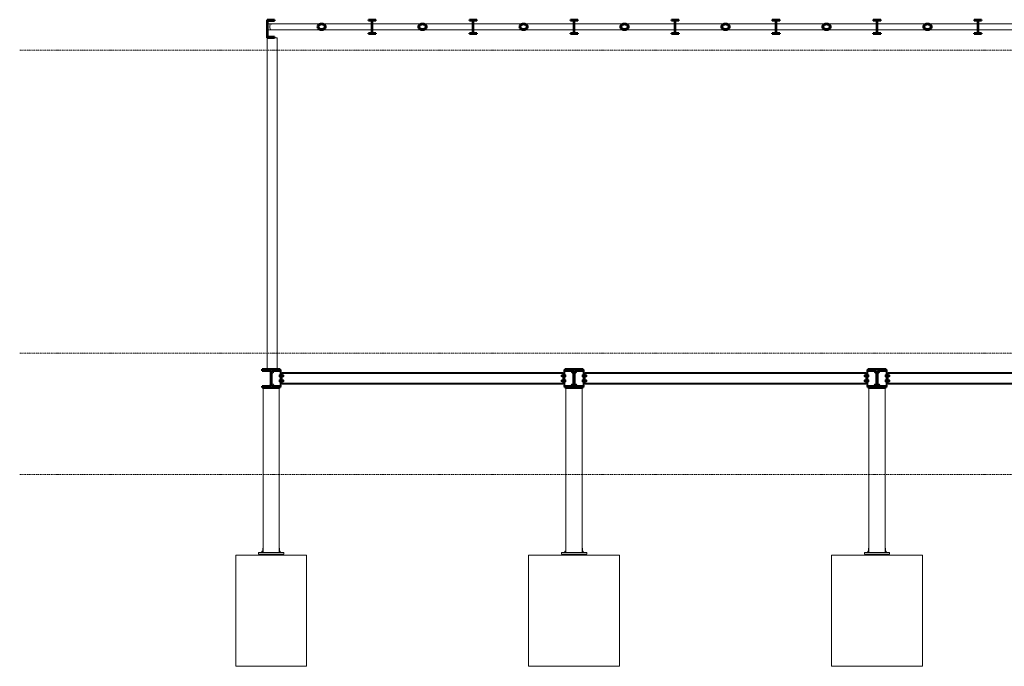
# Model space of a CAD drawing. Header units: millimetres. Extents: x -2440 to 17460, y -3100 to 3439.
# Tile 1 of 2: x -2440 to 7311, y -3100 to 3300. Entities that reach past the tile are written whole.
import ezdxf

# ---------------------------------------------------------------- set-up
doc = ezdxf.new("R2010")
doc.units = ezdxf.units.MM
doc.linetypes.add('Bodkociarka 10_0', pattern=[18, 10, -4, 0, -4])
for name, color, linetype, lineweight in [('A-FLOR', 192, 'Continuous', 13), ('A-FLOR-LEVL', 51, 'Continuous', 9), ('Q-SPCQ', 91, 'Continuous', 13), ('S-BEAM', 12, 'Continuous', 13), ('S-COLS', 52, 'Continuous', 13)]:
    doc.layers.add(name, color=color, linetype=linetype, lineweight=lineweight)

# ---------------------------------------------------------------- blocks, each defined once
blk = doc.blocks.new('Bolt assembly - 2944-1105295-Section 0')
at = {"layer": 'Q-SPCQ', "color": 7}
for p, q in [((2927.5, -219), (2922.5, -219)), ((2922.5, -231), (2922.5, -219)), ((2922.5, -231), (2927.5, -231)), ((2927.5, -219.5), (2927.5, -214)), ((2937.5, -214), (2927.5, -214)), ((2927.5, -230.5), (2927.5, -219.5)), ((2937.5, -219.5), (2927.5, -219.5)), ((2927.5, -236), (2927.5, -230.5)), ((2937.5, -230.5), (2927.5, -230.5)), ((2927.5, -236), (2937.5, -236)), ((2940, -213), (2937.5, -213)), ((2937.5, -237), (2937.5, -213)), ((2937.5, -213), (2937.5, -213.4)), ((2937.5, -236.6), (2937.5, -237)), ((2937.5, -237), (2940, -237)), ((2962.5, -213), (2960, -213)), ((2960, -237), (2962.5, -237)), ((2962.5, -213.4), (2962.5, -213)), ((2962.5, -213), (2962.5, -237)), ((2970, -214.6), (2962.5, -214.6)), ((2970, -219.8), (2962.5, -219.8)), ((2970, -230.2), (2962.5, -230.2)), ((2962.5, -235.4), (2970, -235.4)), ((2962.5, -237), (2962.5, -236.6)), ((2970, -214.6), (2970, -219.8)), ((2970, -219.8), (2970, -230.2)), ((2970, -230.2), (2970, -235.4))]:
    blk.add_line(p, q, dxfattribs=at)
blk = doc.blocks.new('Bolt assembly - 2944-V1-Section 0')
at = {"layer": 'Q-SPCQ', "color": 7}
for p, q in [((3130, -219.8), (3130, -214.6)), ((3130, -214.6), (3137.5, -214.6)), ((3130, -230.2), (3130, -219.8)), ((3130, -219.8), (3137.5, -219.8)), ((3130, -235.4), (3130, -230.2)), ((3130, -230.2), (3137.5, -230.2)), ((3137.5, -235.4), (3130, -235.4)), ((3140, -213), (3137.5, -213)), ((3137.5, -237), (3137.5, -213)), ((3137.5, -213), (3137.5, -213.4)), ((3137.5, -236.6), (3137.5, -237)), ((3137.5, -237), (3140, -237)), ((3162.5, -213), (3160, -213)), ((3160, -237), (3162.5, -237)), ((3162.5, -213.4), (3162.5, -213)), ((3162.5, -213), (3162.5, -237)), ((3162.5, -214), (3172.5, -214)), ((3162.5, -219.5), (3172.5, -219.5)), ((3162.5, -230.5), (3172.5, -230.5)), ((3172.5, -236), (3162.5, -236)), ((3162.5, -237), (3162.5, -236.6)), ((3172.5, -214), (3172.5, -219.5)), ((3177.5, -219), (3172.5, -219)), ((3172.5, -219.5), (3172.5, -230.5)), ((3172.5, -230.5), (3172.5, -236)), ((3172.5, -231), (3177.5, -231)), ((3177.5, -219), (3177.5, -231))]:
    blk.add_line(p, q, dxfattribs=at)
blk = doc.blocks.new('Bolt assembly - 441-1105388-Section 0')
at = {"layer": 'Q-SPCQ', "color": 7}
for p, q in [((2967, -1932), (2967, -1959)), ((2967, -1932), (2970, -1932)), ((2959.6, -1959), (2967.3, -1959)), ((2959.6, -1972), (2959.6, -1959)), ((2960, -1972), (2960, -1975)), ((2960, -1972), (2967.3, -1972)), ((2967.3, -1959), (2970, -1959)), ((2967.3, -1972), (2967.3, -1959)), ((2968.4, -1972), (2967.3, -1972)), ((2967.3, -2000), (2967.3, -1990)), ((2968.4, -1972), (2970, -1972)), ((2971.1, -2000), (2971.1, -1990)), ((2978.9, -2000), (2978.9, -1990)), ((2982.7, -1990), (2982.7, -2000))]:
    blk.add_line(p, q, dxfattribs=at)
blk = doc.blocks.new('Bolt assembly - 441-V2-Section 0')
at = {"layer": 'Q-SPCQ', "color": 7}
for p, q in [((3130, -1932), (3133, -1932)), ((3133, -1959), (3133, -1932)), ((3117.3, -2000), (3117.3, -1990)), ((3121.1, -2000), (3121.1, -1990)), ((3128.9, -2000), (3128.9, -1990)), ((3130, -1959), (3132.7, -1959)), ((3130, -1972), (3131.6, -1972)), ((3132.7, -1972), (3131.6, -1972)), ((3132.7, -1959), (3140.4, -1959)), ((3132.7, -1972), (3132.7, -1959)), ((3132.7, -1972), (3140, -1972)), ((3132.7, -1990), (3132.7, -2000)), ((3140.4, -1972), (3139.5, -1972)), ((3140, -1975), (3140, -1972)), ((3140.4, -1959), (3140.4, -1972))]:
    blk.add_line(p, q, dxfattribs=at)
blk = doc.blocks.new('Bolt assembly - 441-V3-Section 0')
at = {"layer": 'Q-SPCQ', "color": 7}
for p, q in [((5967, -1932), (5967, -1959)), ((5967, -1932), (5970, -1932)), ((5959.6, -1959), (5967.3, -1959)), ((5959.6, -1972), (5959.6, -1959)), ((5960.1, -1972), (5959.6, -1972)), ((5960, -1972), (5960, -1975)), ((5960, -1972), (5967.3, -1972)), ((5967.3, -1959), (5970, -1959)), ((5967.3, -1972), (5967.3, -1959)), ((5968.4, -1972), (5967.3, -1972)), ((5967.3, -2000), (5967.3, -1990)), ((5968.4, -1972), (5970, -1972)), ((5971.1, -2000), (5971.1, -1990)), ((5978.9, -2000), (5978.9, -1990)), ((5982.7, -1990), (5982.7, -2000))]:
    blk.add_line(p, q, dxfattribs=at)
blk = doc.blocks.new('Bolt assembly - 441-V8-Section 0')
at = {"layer": 'Q-SPCQ', "color": 7}
for p, q in [((130, -1932), (133, -1932)), ((133, -1959), (133, -1932)), ((117.3, -2000), (117.3, -1990)), ((121.1, -2000), (121.1, -1990)), ((128.9, -2000), (128.9, -1990)), ((130, -1959), (132.7, -1959)), ((130, -1972), (131.1, -1972)), ((132.7, -1972), (131.1, -1972)), ((132.7, -1959), (140.4, -1959)), ((132.7, -1972), (132.7, -1959)), ((132.7, -1972), (140, -1972)), ((132.7, -1990), (132.7, -2000)), ((140.4, -1972), (139.5, -1972)), ((140, -1975), (140, -1972)), ((140.4, -1959), (140.4, -1972))]:
    blk.add_line(p, q, dxfattribs=at)
blk = doc.blocks.new('Oceľová konštrukcia__s doplnkom ku konštrukcii__ifc-1-Section 0')
at = {"layer": 'A-FLOR', "color": 7}
for p, q in [((400, -2000), (-300, -2000)), ((-300, -2000), (-300, -3100)), ((400, -2000), (400, -3100)), ((3500, -2000), (2600, -2000)), ((2600, -2000), (2600, -3100)), ((3500, -2000), (3500, -3100)), ((6500, -2000), (5600, -2000)), ((5600, -2000), (5600, -3100)), ((6500, -2000), (6500, -3100)), ((-300, -3100), (400, -3100)), ((2600, -3100), (3500, -3100)), ((5600, -3100), (6500, -3100))]:
    blk.add_line(p, q, dxfattribs=at)
at = {"layer": 'A-FLOR-LEVL', "linetype": 'Bodkociarka 10_0'}
for p, q in [((-2439.8, 3000), (14496.4, 3000)), ((-2439.8, 0), (14496.4, 0)), ((-2439.8, -1200), (14496.4, -1200))]:
    blk.add_line(p, q, dxfattribs=at)
at = {"layer": 'Q-SPCQ', "color": 7}
for p, q in [((150, -168), (140, -168)), ((140, -326), (140, -174)), ((150, -168), (150, -332)), ((2950, -332), (2950, -168)), ((2960, -168), (2950, -168)), ((2960, -174), (2960, -326)), ((3150, -168), (3140, -168)), ((3140, -326), (3140, -174)), ((3150, -168), (3150, -332)), ((5950, -332), (5950, -168)), ((5960, -168), (5950, -168)), ((5960, -174), (5960, -326)), ((6150, -168), (6140, -168)), ((6140, -326), (6140, -174)), ((6150, -168), (6150, -332)), ((54.5, -199), (54.5, -301)), ((150, -299), (150, -201)), ((160, -201), (150, -201)), ((160, -201), (160, -299)), ((2940, -299), (2940, -201)), ((2950, -201), (2940, -201)), ((2950, -201), (2950, -299)), ((3045.5, -301), (3045.5, -199)), ((3054.5, -199), (3054.5, -301)), ((3150, -299), (3150, -201)), ((3160, -201), (3150, -201)), ((3160, -201), (3160, -299)), ((5940, -299), (5940, -201)), ((5950, -201), (5940, -201)), ((5950, -201), (5950, -299)), ((6045.5, -301), (6045.5, -199)), ((6054.5, -199), (6054.5, -301)), ((6150, -299), (6150, -201)), ((6160, -201), (6150, -201)), ((6160, -201), (6160, -299)), ((140, -332), (150, -332)), ((150, -299), (160, -299)), ((2940, -299), (2950, -299)), ((2950, -332), (2960, -332)), ((3140, -332), (3150, -332)), ((3150, -299), (3160, -299)), ((5940, -299), (5950, -299)), ((5950, -332), (5960, -332)), ((6140, -332), (6150, -332)), ((6150, -299), (6160, -299)), ((-75, -1975), (175, -1975)), ((-75, -1990), (-75, -1975)), ((175, -1990), (-75, -1990)), ((175, -1990), (175, -1975)), ((2925, -1975), (3175, -1975)), ((2925, -1990), (2925, -1975)), ((3175, -1990), (2925, -1990)), ((3175, -1990), (3175, -1975)), ((5925, -1975), (6175, -1975)), ((5925, -1990), (5925, -1975)), ((6175, -1990), (5925, -1990)), ((6175, -1990), (6175, -1975))]:
    blk.add_line(p, q, dxfattribs=at)
for centre, start, end in [((54.5, -174), 270, 0), ((3045.5, -174), 180, 270), ((3054.5, -174), 270, 0), ((6045.5, -174), 180, 270), ((6054.5, -174), 270, 0), ((54.5, -326), 0, 90), ((3045.5, -326), 90, 180), ((3054.5, -326), 0, 90), ((6045.5, -326), 90, 180), ((6054.5, -326), 0, 90)]:
    blk.add_arc(centre, 25, start, end, dxfattribs=at)
at = {"layer": 'S-BEAM', "color": 250, "lineweight": 50}
for p, q in [((85, 3300), (10, 3300)), ((10, 3300), (10, 3120)), ((15.5, 3130.5), (15.5, 3289.5)), ((15.5, 3289.5), (85, 3289.5)), ((85, 3289.5), (85, 3300)), ((1086.5, 3300), (1013.5, 3300)), ((1013.5, 3300), (1013.5, 3293.1)), ((1013.5, 3293.1), (1040.7, 3293.1)), ((1047.6, 3286.1), (1047.6, 3173.9)), ((1052.3, 3173.9), (1052.3, 3286.1)), ((1059.3, 3293.1), (1086.5, 3293.1)), ((1086.5, 3293.1), (1086.5, 3300)), ((2086.5, 3300), (2013.5, 3300)), ((2013.5, 3300), (2013.5, 3293.1)), ((2013.5, 3293.1), (2040.7, 3293.1)), ((2047.6, 3286.1), (2047.6, 3173.9)), ((2052.3, 3173.9), (2052.3, 3286.1)), ((2059.3, 3293.1), (2086.5, 3293.1)), ((2086.5, 3293.1), (2086.5, 3300)), ((3086.5, 3300), (3013.5, 3300)), ((3013.5, 3300), (3013.5, 3293.1)), ((3013.5, 3293.1), (3040.7, 3293.1)), ((3047.6, 3286.1), (3047.6, 3173.9)), ((3052.3, 3173.9), (3052.3, 3286.1)), ((3059.3, 3293.1), (3086.5, 3293.1)), ((3086.5, 3293.1), (3086.5, 3300)), ((4086.5, 3300), (4013.5, 3300)), ((4013.5, 3300), (4013.5, 3293.1)), ((4013.5, 3293.1), (4040.7, 3293.1)), ((4047.6, 3286.1), (4047.6, 3173.9)), ((4052.3, 3173.9), (4052.3, 3286.1)), ((4059.3, 3293.1), (4086.5, 3293.1)), ((4086.5, 3293.1), (4086.5, 3300)), ((5086.5, 3300), (5013.5, 3300)), ((5013.5, 3300), (5013.5, 3293.1)), ((5013.5, 3293.1), (5040.7, 3293.1)), ((5047.6, 3286.1), (5047.6, 3173.9)), ((5052.3, 3173.9), (5052.3, 3286.1)), ((5059.3, 3293.1), (5086.5, 3293.1)), ((5086.5, 3293.1), (5086.5, 3300)), ((6086.5, 3300), (6013.5, 3300)), ((6013.5, 3300), (6013.5, 3293.1)), ((6013.5, 3293.1), (6040.7, 3293.1)), ((6047.6, 3286.1), (6047.6, 3173.9)), ((6052.3, 3173.9), (6052.3, 3286.1)), ((6059.3, 3293.1), (6086.5, 3293.1)), ((6086.5, 3293.1), (6086.5, 3300)), ((7086.5, 3300), (7013.5, 3300)), ((7013.5, 3300), (7013.5, 3293.1)), ((7013.5, 3293.1), (7040.7, 3293.1)), ((7047.6, 3286.1), (7047.6, 3173.9)), ((7052.3, 3173.9), (7052.3, 3286.1)), ((7059.3, 3293.1), (7086.5, 3293.1)), ((7086.5, 3293.1), (7086.5, 3300)), ((85, 3130.5), (15.5, 3130.5)), ((85, 3120), (85, 3130.5)), ((1040.7, 3166.9), (1013.5, 3166.9)), ((1013.5, 3166.9), (1013.5, 3160)), ((1013.5, 3160), (1086.5, 3160)), ((1086.5, 3166.9), (1059.3, 3166.9)), ((1086.5, 3160), (1086.5, 3166.9)), ((2040.7, 3166.9), (2013.5, 3166.9)), ((2013.5, 3166.9), (2013.5, 3160)), ((2013.5, 3160), (2086.5, 3160)), ((2086.5, 3166.9), (2059.3, 3166.9)), ((2086.5, 3160), (2086.5, 3166.9)), ((3040.7, 3166.9), (3013.5, 3166.9)), ((3013.5, 3166.9), (3013.5, 3160)), ((3013.5, 3160), (3086.5, 3160)), ((3086.5, 3166.9), (3059.3, 3166.9)), ((3086.5, 3160), (3086.5, 3166.9)), ((4040.7, 3166.9), (4013.5, 3166.9)), ((4013.5, 3166.9), (4013.5, 3160)), ((4013.5, 3160), (4086.5, 3160)), ((4086.5, 3166.9), (4059.3, 3166.9)), ((4086.5, 3160), (4086.5, 3166.9)), ((5040.7, 3166.9), (5013.5, 3166.9)), ((5013.5, 3166.9), (5013.5, 3160)), ((5013.5, 3160), (5086.5, 3160)), ((5086.5, 3166.9), (5059.3, 3166.9)), ((5086.5, 3160), (5086.5, 3166.9)), ((6040.7, 3166.9), (6013.5, 3166.9)), ((6013.5, 3166.9), (6013.5, 3160)), ((6013.5, 3160), (6086.5, 3160)), ((6086.5, 3166.9), (6059.3, 3166.9)), ((6086.5, 3160), (6086.5, 3166.9)), ((7040.7, 3166.9), (7013.5, 3166.9)), ((7013.5, 3166.9), (7013.5, 3160)), ((7013.5, 3160), (7086.5, 3160)), ((7086.5, 3166.9), (7059.3, 3166.9)), ((7086.5, 3160), (7086.5, 3166.9)), ((10, 3120), (85, 3120)), ((140, -160), (-40, -160)), ((-40, -160), (-40, -174)), ((-40, -174), (30.7, -174)), ((45.7, -189), (45.7, -311)), ((54.2, -311), (54.2, -189)), ((69.2, -174), (140, -174)), ((140, -174), (140, -160)), ((3140, -160), (2960, -160)), ((2960, -160), (2960, -174)), ((2960, -174), (3030.7, -174)), ((3045.7, -189), (3045.7, -311)), ((3054.2, -311), (3054.2, -189)), ((3069.2, -174), (3140, -174)), ((3140, -174), (3140, -160)), ((6140, -160), (5960, -160)), ((5960, -160), (5960, -174)), ((5960, -174), (6030.7, -174)), ((6045.7, -189), (6045.7, -311)), ((6054.2, -311), (6054.2, -189)), ((6069.2, -174), (6140, -174)), ((6140, -174), (6140, -160)), ((30.7, -326), (-40, -326)), ((-40, -326), (-40, -340)), ((-40, -340), (140, -340)), ((140, -326), (69.2, -326)), ((140, -340), (140, -326)), ((3030.7, -326), (2960, -326)), ((2960, -326), (2960, -340)), ((2960, -340), (3140, -340)), ((3140, -326), (3069.2, -326)), ((3140, -340), (3140, -326)), ((6030.7, -326), (5960, -326)), ((5960, -326), (5960, -340)), ((5960, -340), (6140, -340)), ((6140, -326), (6069.2, -326)), ((6140, -340), (6140, -326))]:
    blk.add_line(p, q, dxfattribs=at)
at = {"layer": 'S-BEAM', "color": 7}
for p, q in [((1047.6, 3260.2), (15.5, 3260.2)), ((52.5, 3256.2), (50, 3256.2)), ((550.4, 3260.2), (53.5, 3260.2)), ((85, 3260.2), (56.6, 3260.2)), ((2047.6, 3260.2), (1052.3, 3260.2)), ((2043, 3260.2), (1549.6, 3260.2)), ((3047.6, 3260.2), (2052.3, 3260.2)), ((2550.4, 3260.2), (2057, 3260.2)), ((4047.6, 3260.2), (3052.3, 3260.2)), ((4043, 3260.2), (3549.6, 3260.2)), ((5047.6, 3260.2), (4052.3, 3260.2)), ((4550.4, 3260.2), (4057, 3260.2)), ((6047.6, 3260.2), (5052.3, 3260.2)), ((6043, 3260.2), (5549.6, 3260.2)), ((7047.6, 3260.2), (6052.3, 3260.2)), ((6550.4, 3260.2), (6057, 3260.2)), ((8047.6, 3260.2), (7052.3, 3260.2)), ((15.5, 3199.8), (1047.6, 3199.8)), ((50, 3199.8), (85, 3199.8)), ((53.5, 3199.8), (550.4, 3199.8)), ((1052.3, 3199.8), (2047.6, 3199.8)), ((1549.6, 3199.8), (2047.6, 3199.8)), ((2047.6, 3199.8), (2047.6, 3200)), ((2052.3, 3199.8), (3047.6, 3199.8)), ((2052.3, 3200), (2052.4, 3199.8)), ((2052.4, 3199.8), (2550.4, 3199.8)), ((3052.3, 3199.8), (4047.6, 3199.8)), ((3549.6, 3199.8), (4047.6, 3199.8)), ((4047.6, 3199.8), (4047.6, 3200)), ((4052.3, 3200), (4052.4, 3199.8)), ((4052.3, 3199.8), (5047.6, 3199.8)), ((4052.4, 3199.8), (4550.4, 3199.8)), ((5052.3, 3199.8), (6047.6, 3199.8)), ((5549.6, 3199.8), (6047.6, 3199.8)), ((6047.6, 3199.8), (6047.6, 3200)), ((6052.3, 3199.8), (7047.6, 3199.8)), ((6052.3, 3200), (6052.4, 3199.8)), ((6052.4, 3199.8), (6550.4, 3199.8)), ((7052.3, 3199.8), (8047.6, 3199.8)), ((160, -201), (160, -193)), ((160, -193), (2940, -193)), ((2940, -193), (2940, -201)), ((3160, -201), (3160, -193)), ((3160, -193), (5940, -193)), ((5940, -193), (5940, -201)), ((6160, -201), (6160, -193)), ((6160, -193), (8940, -193)), ((2940, -201), (160, -201)), ((5940, -201), (3160, -201)), ((8940, -201), (6160, -201)), ((160, -307), (160, -299)), ((2940, -299), (160, -299)), ((2940, -307), (160, -307)), ((2940, -299), (2940, -307)), ((3160, -307), (3160, -299)), ((5940, -299), (3160, -299)), ((5940, -307), (3160, -307)), ((5940, -299), (5940, -307)), ((6160, -307), (6160, -299)), ((8940, -299), (6160, -299)), ((8940, -307), (6160, -307))]:
    blk.add_line(p, q, dxfattribs=at)
at = {"layer": 'S-BEAM', "color": 250, "lineweight": 50, "flags": 128}
for points in [[(590.2, 3230), (589.4, 3236.3), (586.8, 3242.3), (582.6, 3247.7), (577.1, 3252.4), (570.3, 3256.1), (562.7, 3258.7), (554.6, 3260), (546.3, 3260), (538.1, 3258.7), (530.5, 3256.1), (523.8, 3252.4), (518.2, 3247.7), (514.1, 3242.3), (511.5, 3236.3), (510.6, 3230)], [(510.6, 3230), (511.5, 3223.7), (514.1, 3217.7), (518.2, 3212.3), (523.8, 3207.6), (530.5, 3203.9), (538.1, 3201.3), (546.3, 3200), (554.6, 3200), (562.7, 3201.3), (570.3, 3203.9), (577.1, 3207.6), (582.6, 3212.3), (586.8, 3217.7), (589.4, 3223.7), (590.2, 3230)], [(517.2, 3230), (517.9, 3235.2), (520.1, 3240.2), (523.6, 3244.8), (528.2, 3248.7), (533.8, 3251.8), (540.2, 3253.9), (546.9, 3255), (553.9, 3255), (560.7, 3253.9), (567, 3251.8), (572.6, 3248.7), (577.3, 3244.8), (580.8, 3240.2), (582.9, 3235.2), (583.6, 3230)], [(583.6, 3230), (582.9, 3224.8), (580.8, 3219.8), (577.3, 3215.2), (572.6, 3211.3), (567, 3208.2), (560.7, 3206.1), (553.9, 3205), (546.9, 3205), (540.2, 3206.1), (533.8, 3208.2), (528.2, 3211.3), (523.6, 3215.2), (520.1, 3219.8), (517.9, 3224.8), (517.2, 3230)], [(1589.4, 3230), (1588.5, 3236.3), (1585.9, 3242.3), (1581.8, 3247.7), (1576.2, 3252.4), (1569.5, 3256.1), (1561.9, 3258.7), (1553.7, 3260), (1545.4, 3260), (1537.3, 3258.7), (1529.7, 3256.1), (1522.9, 3252.4), (1517.4, 3247.7), (1513.2, 3242.3), (1510.6, 3236.3), (1509.8, 3230)], [(1509.8, 3230), (1510.6, 3223.7), (1513.2, 3217.7), (1517.4, 3212.3), (1522.9, 3207.6), (1529.7, 3203.9), (1537.3, 3201.3), (1545.4, 3200), (1553.7, 3200), (1561.9, 3201.3), (1569.5, 3203.9), (1576.2, 3207.6), (1581.8, 3212.3), (1585.9, 3217.7), (1588.5, 3223.7), (1589.4, 3230)], [(1516.4, 3230), (1517.1, 3235.2), (1519.2, 3240.2), (1522.7, 3244.8), (1527.3, 3248.7), (1533, 3251.8), (1539.3, 3253.9), (1546.1, 3255), (1553, 3255), (1559.8, 3253.9), (1566.2, 3251.8), (1571.8, 3248.7), (1576.4, 3244.8), (1579.9, 3240.2), (1582, 3235.2), (1582.8, 3230)], [(1582.8, 3230), (1582, 3224.8), (1579.9, 3219.8), (1576.4, 3215.2), (1571.8, 3211.3), (1566.2, 3208.2), (1559.8, 3206.1), (1553, 3205), (1546.1, 3205), (1539.3, 3206.1), (1533, 3208.2), (1527.3, 3211.3), (1522.7, 3215.2), (1519.2, 3219.8), (1517.1, 3224.8), (1516.4, 3230)], [(2590.2, 3230), (2589.4, 3236.3), (2586.8, 3242.3), (2582.6, 3247.7), (2577.1, 3252.4), (2570.3, 3256.1), (2562.7, 3258.7), (2554.6, 3260), (2546.3, 3260), (2538.1, 3258.7), (2530.5, 3256.1), (2523.8, 3252.4), (2518.2, 3247.7), (2514.1, 3242.3), (2511.5, 3236.3), (2510.6, 3230)], [(2510.6, 3230), (2511.5, 3223.7), (2514.1, 3217.7), (2518.2, 3212.3), (2523.8, 3207.6), (2530.5, 3203.9), (2538.1, 3201.3), (2546.3, 3200), (2554.6, 3200), (2562.7, 3201.3), (2570.3, 3203.9), (2577.1, 3207.6), (2582.6, 3212.3), (2586.8, 3217.7), (2589.4, 3223.7), (2590.2, 3230)], [(2517.2, 3230), (2518, 3235.2), (2520.1, 3240.2), (2523.6, 3244.8), (2528.2, 3248.7), (2533.8, 3251.8), (2540.2, 3253.9), (2547, 3255), (2553.9, 3255), (2560.7, 3253.9), (2567, 3251.8), (2572.7, 3248.7), (2577.3, 3244.8), (2580.8, 3240.2), (2582.9, 3235.2), (2583.6, 3230)], [(2583.6, 3230), (2582.9, 3224.8), (2580.8, 3219.8), (2577.3, 3215.2), (2572.7, 3211.3), (2567, 3208.2), (2560.7, 3206.1), (2553.9, 3205), (2547, 3205), (2540.2, 3206.1), (2533.8, 3208.2), (2528.2, 3211.3), (2523.6, 3215.2), (2520.1, 3219.8), (2518, 3224.8), (2517.2, 3230)], [(3589.4, 3230), (3588.5, 3236.3), (3585.9, 3242.3), (3581.8, 3247.7), (3576.2, 3252.4), (3569.5, 3256.1), (3561.9, 3258.7), (3553.7, 3260), (3545.4, 3260), (3537.3, 3258.7), (3529.7, 3256.1), (3522.9, 3252.4), (3517.4, 3247.7), (3513.2, 3242.3), (3510.6, 3236.3), (3509.8, 3230)], [(3509.8, 3230), (3510.6, 3223.7), (3513.2, 3217.7), (3517.4, 3212.3), (3522.9, 3207.6), (3529.7, 3203.9), (3537.3, 3201.3), (3545.4, 3200), (3553.7, 3200), (3561.9, 3201.3), (3569.5, 3203.9), (3576.2, 3207.6), (3581.8, 3212.3), (3585.9, 3217.7), (3588.5, 3223.7), (3589.4, 3230)], [(3516.4, 3230), (3517.1, 3235.2), (3519.2, 3240.2), (3522.7, 3244.8), (3527.3, 3248.7), (3533, 3251.8), (3539.3, 3253.9), (3546.1, 3255), (3553, 3255), (3559.8, 3253.9), (3566.2, 3251.8), (3571.8, 3248.7), (3576.4, 3244.8), (3579.9, 3240.2), (3582, 3235.2), (3582.8, 3230)], [(3582.8, 3230), (3582, 3224.8), (3579.9, 3219.8), (3576.4, 3215.2), (3571.8, 3211.3), (3566.2, 3208.2), (3559.8, 3206.1), (3553, 3205), (3546.1, 3205), (3539.3, 3206.1), (3533, 3208.2), (3527.3, 3211.3), (3522.7, 3215.2), (3519.2, 3219.8), (3517.1, 3224.8), (3516.4, 3230)], [(4590.2, 3230), (4589.4, 3236.3), (4586.8, 3242.3), (4582.6, 3247.7), (4577.1, 3252.4), (4570.3, 3256.1), (4562.7, 3258.7), (4554.6, 3260), (4546.3, 3260), (4538.1, 3258.7), (4530.5, 3256.1), (4523.8, 3252.4), (4518.2, 3247.7), (4514.1, 3242.3), (4511.5, 3236.3), (4510.6, 3230)], [(4510.6, 3230), (4511.5, 3223.7), (4514.1, 3217.7), (4518.2, 3212.3), (4523.8, 3207.6), (4530.5, 3203.9), (4538.1, 3201.3), (4546.3, 3200), (4554.6, 3200), (4562.7, 3201.3), (4570.3, 3203.9), (4577.1, 3207.6), (4582.6, 3212.3), (4586.8, 3217.7), (4589.4, 3223.7), (4590.2, 3230)], [(4517.2, 3230), (4518, 3235.2), (4520.1, 3240.2), (4523.6, 3244.8), (4528.2, 3248.7), (4533.8, 3251.8), (4540.2, 3253.9), (4547, 3255), (4553.9, 3255), (4560.7, 3253.9), (4567, 3251.8), (4572.7, 3248.7), (4577.3, 3244.8), (4580.8, 3240.2), (4582.9, 3235.2), (4583.6, 3230)], [(4583.6, 3230), (4582.9, 3224.8), (4580.8, 3219.8), (4577.3, 3215.2), (4572.7, 3211.3), (4567, 3208.2), (4560.7, 3206.1), (4553.9, 3205), (4547, 3205), (4540.2, 3206.1), (4533.8, 3208.2), (4528.2, 3211.3), (4523.6, 3215.2), (4520.1, 3219.8), (4518, 3224.8), (4517.2, 3230)], [(5589.4, 3230), (5588.5, 3236.3), (5585.9, 3242.3), (5581.8, 3247.7), (5576.2, 3252.4), (5569.5, 3256.1), (5561.9, 3258.7), (5553.7, 3260), (5545.4, 3260), (5537.3, 3258.7), (5529.7, 3256.1), (5522.9, 3252.4), (5517.4, 3247.7), (5513.2, 3242.3), (5510.6, 3236.3), (5509.8, 3230)], [(5509.8, 3230), (5510.6, 3223.7), (5513.2, 3217.7), (5517.4, 3212.3), (5522.9, 3207.6), (5529.7, 3203.9), (5537.3, 3201.3), (5545.4, 3200), (5553.7, 3200), (5561.9, 3201.3), (5569.5, 3203.9), (5576.2, 3207.6), (5581.8, 3212.3), (5585.9, 3217.7), (5588.5, 3223.7), (5589.4, 3230)], [(5516.4, 3230), (5517.1, 3235.2), (5519.2, 3240.2), (5522.7, 3244.8), (5527.3, 3248.7), (5533, 3251.8), (5539.3, 3253.9), (5546.1, 3255), (5553, 3255), (5559.8, 3253.9), (5566.2, 3251.8), (5571.8, 3248.7), (5576.4, 3244.8), (5579.9, 3240.2), (5582, 3235.2), (5582.8, 3230)], [(5582.8, 3230), (5582, 3224.8), (5579.9, 3219.8), (5576.4, 3215.2), (5571.8, 3211.3), (5566.2, 3208.2), (5559.8, 3206.1), (5553, 3205), (5546.1, 3205), (5539.3, 3206.1), (5533, 3208.2), (5527.3, 3211.3), (5522.7, 3215.2), (5519.2, 3219.8), (5517.1, 3224.8), (5516.4, 3230)], [(6590.2, 3230), (6589.4, 3236.3), (6586.8, 3242.3), (6582.6, 3247.7), (6577.1, 3252.4), (6570.3, 3256.1), (6562.7, 3258.7), (6554.6, 3260), (6546.3, 3260), (6538.1, 3258.7), (6530.5, 3256.1), (6523.8, 3252.4), (6518.2, 3247.7), (6514.1, 3242.3), (6511.5, 3236.3), (6510.6, 3230)], [(6510.6, 3230), (6511.5, 3223.7), (6514.1, 3217.7), (6518.2, 3212.3), (6523.8, 3207.6), (6530.5, 3203.9), (6538.1, 3201.3), (6546.3, 3200), (6554.6, 3200), (6562.7, 3201.3), (6570.3, 3203.9), (6577.1, 3207.6), (6582.6, 3212.3), (6586.8, 3217.7), (6589.4, 3223.7), (6590.2, 3230)], [(6517.2, 3230), (6518, 3235.2), (6520.1, 3240.2), (6523.6, 3244.8), (6528.2, 3248.7), (6533.8, 3251.8), (6540.2, 3253.9), (6547, 3255), (6553.9, 3255), (6560.7, 3253.9), (6567, 3251.8), (6572.7, 3248.7), (6577.3, 3244.8), (6580.8, 3240.2), (6582.9, 3235.2), (6583.6, 3230)], [(6583.6, 3230), (6582.9, 3224.8), (6580.8, 3219.8), (6577.3, 3215.2), (6572.7, 3211.3), (6567, 3208.2), (6560.7, 3206.1), (6553.9, 3205), (6547, 3205), (6540.2, 3206.1), (6533.8, 3208.2), (6528.2, 3211.3), (6523.6, 3215.2), (6520.1, 3219.8), (6518, 3224.8), (6517.2, 3230)]]:
    blk.add_lwpolyline(points, dxfattribs=at)
at = {"layer": 'S-BEAM', "color": 250, "lineweight": 50}
for centre, radius, start, end in [((1040.7, 3286.1), 7, 0, 90), ((1059.3, 3286.1), 7, 90, 180), ((2040.7, 3286.1), 7, 0, 90), ((2059.3, 3286.1), 7, 90, 180), ((3040.7, 3286.1), 7, 0, 90), ((3059.3, 3286.1), 7, 90, 180), ((4040.7, 3286.1), 7, 0, 90), ((4059.3, 3286.1), 7, 90, 180), ((5040.7, 3286.1), 7, 0, 90), ((5059.3, 3286.1), 7, 90, 180), ((6040.7, 3286.1), 7, 0, 90), ((6059.3, 3286.1), 7, 90, 180), ((7040.7, 3286.1), 7, 0, 90), ((7059.3, 3286.1), 7, 90, 180), ((1040.7, 3173.9), 7, 270, 0), ((1059.3, 3173.9), 7, 180, 270), ((2040.7, 3173.9), 7, 270, 0), ((2059.3, 3173.9), 7, 180, 270), ((3040.7, 3173.9), 7, 270, 0), ((3059.3, 3173.9), 7, 180, 270), ((4040.7, 3173.9), 7, 270, 0), ((4059.3, 3173.9), 7, 180, 270), ((5040.7, 3173.9), 7, 270, 0), ((5059.3, 3173.9), 7, 180, 270), ((6040.7, 3173.9), 7, 270, 0), ((6059.3, 3173.9), 7, 180, 270), ((7040.7, 3173.9), 7, 270, 0), ((7059.3, 3173.9), 7, 180, 270), ((30.7, -189), 15, 0, 90), ((69.2, -189), 15, 90, 180), ((3030.7, -189), 15, 360, 90), ((3069.2, -189), 15, 90, 180), ((6030.7, -189), 15, 360, 90), ((6069.2, -189), 15, 90, 180), ((30.7, -311), 15, 270, 0), ((69.2, -311), 15, 180, 270), ((3030.7, -311), 15, 270, 0), ((3069.2, -311), 15, 180, 270), ((6030.7, -311), 15, 270, 0), ((6069.2, -311), 15, 180, 270)]:
    blk.add_arc(centre, radius, start, end, dxfattribs=at)
at = {"layer": 'S-BEAM', "color": 7}
for centre, major_axis, ratio, start_param, end_param in [((53.5, 3230), (0, 30.1), 0.75741, 6.202299, 6.678192), ((53.5, 3230), (0, 30.2), 0.75741, 2.746586, 3.222479), ((50, 3230), (0, 30.2), 0.790341, 3.141593, 3.250156)]:
    blk.add_ellipse(centre, major_axis=major_axis, ratio=ratio, start_param=start_param, end_param=end_param, dxfattribs=at)
for points in [[(36.6, 3237.3), (36.3, 3234.9), (36.2, 3232.5), (36.2, 3230)], [(36.2, 3230), (36.2, 3227.5), (36.3, 3225.1), (36.6, 3222.7)], [(37.7, 3244), (37.4, 3242.7), (37.1, 3241.3), (36.9, 3239.8)], [(36.9, 3220.2), (37.1, 3218.7), (37.4, 3217.3), (37.7, 3216)], [(44.7, 3257.8), (44.4, 3257.5), (44, 3257.2), (43.7, 3256.9)], [(40.9, 3207.3), (41.4, 3206.3), (42, 3205.4), (42.6, 3204.5)], [(43.7, 3203.1), (44, 3202.8), (44.4, 3202.5), (44.7, 3202.2)]]:
    blk.add_open_spline(points, degree=3, dxfattribs=at)
for points, knots in [([(39.9, 3250.7), (39.8, 3250.4), (39.3, 3249.2), (38.9, 3248), (38.6, 3247)], [0.3687251, 0.3687251, 0.3687251, 0.3687251, 0.4, 0.5036863, 0.5036863, 0.5036863, 0.5036863]), ([(42.6, 3255.5), (42.4, 3255.2), (41.8, 3254.3), (41.2, 3253.3), (40.9, 3252.7)], [0.1514537, 0.1514537, 0.1514537, 0.1514537, 0.2, 0.2852512, 0.2852512, 0.2852512, 0.2852512]), ([(2047.6, 3259.9), (2046.8, 3260), (2045.2, 3260.1), (2042.8, 3260.2), (2040.7, 3260.1), (2039.2, 3260), (2038.4, 3260), (2038, 3259.9)], [0, 0, 0, 0, 0.03125, 0.0625, 0.09375, 0.109375, 0.125, 0.125, 0.125, 0.125]), ([(2062, 3259.9), (2061.6, 3260), (2060.8, 3260), (2059.3, 3260.1), (2057.2, 3260.2), (2054.8, 3260.1), (2053.2, 3260), (2052.3, 3259.9)], [0.875, 0.875, 0.875, 0.875, 0.890625, 0.90625, 0.9375, 0.96875, 1, 1, 1, 1]), ([(4047.6, 3259.9), (4046.8, 3260), (4045.2, 3260.1), (4042.8, 3260.2), (4040.7, 3260.1), (4039.2, 3260), (4038.4, 3260), (4038, 3259.9)], [0, 0, 0, 0, 0.03125, 0.0625, 0.09375, 0.109375, 0.125, 0.125, 0.125, 0.125]), ([(4062, 3259.9), (4061.6, 3260), (4060.8, 3260), (4059.3, 3260.1), (4057.2, 3260.2), (4054.8, 3260.1), (4053.2, 3260), (4052.3, 3259.9)], [0.875, 0.875, 0.875, 0.875, 0.890625, 0.90625, 0.9375, 0.96875, 1, 1, 1, 1]), ([(6047.6, 3259.9), (6046.8, 3260), (6045.2, 3260.1), (6042.8, 3260.2), (6040.7, 3260.1), (6039.2, 3260), (6038.4, 3260), (6038, 3259.9)], [0, 0, 0, 0, 0.03125, 0.0625, 0.09375, 0.109375, 0.125, 0.125, 0.125, 0.125]), ([(6062, 3259.9), (6061.6, 3260), (6060.8, 3260), (6059.3, 3260.1), (6057.2, 3260.2), (6054.8, 3260.1), (6053.2, 3260), (6052.3, 3259.9)], [0.875, 0.875, 0.875, 0.875, 0.890625, 0.90625, 0.9375, 0.96875, 1, 1, 1, 1]), ([(38.6, 3213), (38.7, 3212.5), (39.1, 3211.3), (39.6, 3210.1), (39.9, 3209.4), (39.9, 3209.3)], [0.4963137, 0.4963137, 0.4963137, 0.4963137, 0.55, 0.625, 0.6312749, 0.6312749, 0.6312749, 0.6312749])]:
    blk.add_open_spline(points, degree=3, knots=knots, dxfattribs=at)
at = {"layer": 'S-COLS', "color": 7}
for p, q in [((10, 3120), (10, -160)), ((85, 3120), (103.6, 3120)), ((103.6, 3120), (110, 3120)), ((110, -160), (110, 3120)), ((-30, -350), (130, -350)), ((-30, -350), (-30, -1975)), ((130, -1975), (130, -350)), ((2970, -350), (3130, -350)), ((2970, -350), (2970, -1975)), ((3130, -1975), (3130, -350)), ((5970, -350), (6130, -350)), ((5970, -350), (5970, -1975)), ((6130, -1975), (6130, -350))]:
    blk.add_line(p, q, dxfattribs=at)
at = {"layer": 'Q-SPCQ', "lineweight": 13}
for name, p in [('Bolt assembly - 2944-V1-Section 0', (-3000, 0)), ('Bolt assembly - 2944-V1-Section 0', (-3000, -50)), ('Bolt assembly - 2944-1105295-Section 0', (0, 0)), ('Bolt assembly - 2944-1105295-Section 0', (0, -50)), ('Bolt assembly - 2944-V1-Section 0', (0, 0)), ('Bolt assembly - 2944-V1-Section 0', (0, -50)), ('Bolt assembly - 2944-1105295-Section 0', (3000, 0)), ('Bolt assembly - 2944-1105295-Section 0', (3000, -50)), ('Bolt assembly - 2944-V1-Section 0', (3000, 0)), ('Bolt assembly - 2944-V1-Section 0', (3000, -50)), ('Bolt assembly - 441-1105388-Section 0', (-3000, 0)), ('Bolt assembly - 441-V8-Section 0', (0, 0)), ('Bolt assembly - 441-1105388-Section 0', (0, 0)), ('Bolt assembly - 441-V2-Section 0', (0, 0)), ('Bolt assembly - 441-V3-Section 0', (0, 0)), ('Bolt assembly - 441-V2-Section 0', (3000, 0))]:
    blk.add_blockref(name, p, dxfattribs=at)

msp = doc.modelspace()

# ---------------------------------------------------------------- linework, layer by layer
at = {"layer": 'A-FLOR-LEVL', "linetype": 'Bodkociarka 10_0'}
for p, q in [((-2439.8, 3000), (14496.4, 3000)), ((-2439.8, 0), (14496.4, 0)), ((-2439.8, -1200), (14496.4, -1200))]:
    msp.add_line(p, q, dxfattribs=at)

# ---------------------------------------------------------------- block references
at = {"lineweight": 5}
msp.add_blockref('Oceľová konštrukcia__s doplnkom ku konštrukcii__ifc-1-Section 0', (0, 0), dxfattribs=at)

doc.saveas('drawing.dxf')
